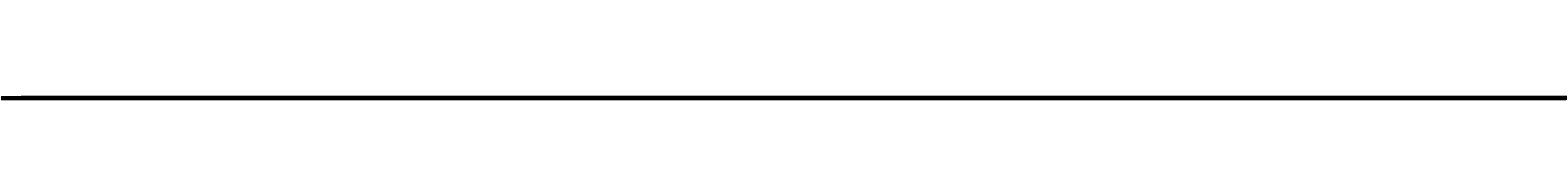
# Model space of a CAD drawing. Header units: millimetres. Extents: x -12354389001 to 271431, y -126469 to 48347.
# Tile 15 of 79: x -12347127990 to -12346814420, y -42841 to -42286. Entities that reach past the tile are written whole.
import ezdxf
from ezdxf.enums import TextEntityAlignment as Align

# ---------------------------------------------------------------- set-up
doc = ezdxf.new("R2010")
doc.units = ezdxf.units.MM
for name, pattern in [('1', [0]), ('4', [5, 3, -2]), ('BGS', [10, 0, 10])]:
    doc.linetypes.add(name, pattern=pattern)
doc.layers.get('0').update_dxf_attribs({"lineweight": 9})
doc.layers.add('00 opisy', color=7, linetype='Continuous', lineweight=25)
doc.layers.add('EBUPP', color=7, linetype='1', lineweight=30)
for name, color, linetype in [('EBUOA', 7, 'Continuous'), ('EDZPD', 3, '1'), ('SDROK', 7, 'Continuous'), ('SDRPK', 7, '1'), ('SZNPM', 7, 'Continuous'), ('SZOPO', 7, 'BGS'), ('SZZPZ', 102, 'Continuous'), ('UCCOA', 6, 'Continuous'), ('UCCOO', 6, 'Continuous'), ('UCCPOR', 6, '1'), ('UCCTO', 6, 'Continuous'), ('UEEOA', 1, 'Continuous'), ('UEEOO', 1, 'Continuous'), ('UEEPA', 1, '1'), ('UEEPON', 1, '1'), ('UEETO', 1, 'Continuous'), ('UGGOO', 2, 'Continuous'), ('UGGPOR', 2, '1'), ('UKKOA', 7, 'Continuous'), ('UKKOO', 1, 'Continuous'), ('UKKPA', 1, '1'), ('UKKPB', 1, '1'), ('UKKTO', 1, 'Continuous'), ('UTTOO', 2, 'Continuous'), ('UTTPO', 1, '1'), ('UTTTO', 2, 'Continuous'), ('UWWOO', 5, 'Continuous'), ('UWWPO', 5, '4'), ('UWWTO', 5, 'Continuous'), ('WUKOS', 7, 'Continuous'), ('WUKPS', 7, '1'), ('ZAKRES', 2, '1')]:
    doc.layers.add(name, color=color, linetype=linetype)
doc.styles.get("Standard").update_dxf_attribs({"font": 'arial.ttf'})

# ---------------------------------------------------------------- blocks, each defined once
blk = doc.blocks.new('DLI')
blk.add_circle((0, 0), 0.09)
for centre, start, end in [((0, 0.750093), 30.14144, 149.85856), ((-0.713298, 0.231779), 102.145781, 221.858708), ((0.713298, 0.231779), 318.141292, 77.854219), ((-0.440797, -0.606751), 174.149498, 293.852913), ((0.440797, -0.606751), 246.147087, 5.850502)]:
    blk.add_arc(centre, 0.75, start, end)
blk = doc.blocks.new('DIG')
for p, q in [((-0.6024, 0.1875), (-0.9874, 1.3242)), ((-0.9874, 1.3242), (-0.0078, 0.6309)), ((-0.0078, 0.6309), (0.9542, 1.3483)), ((0.9542, 1.3483), (0.5976, 0.2024)), ((-1.5645, -0.5299), (-0.6024, 0.1875)), ((0.5976, 0.2024), (1.5772, -0.4909)), ((-0.3645, -0.515), (-1.5645, -0.5299)), ((0.0205, -1.6517), (-0.3645, -0.515)), ((0.3772, -0.5058), (0.0205, -1.6517)), ((1.5772, -0.4909), (0.3772, -0.5058))]:
    blk.add_line(p, q)
blk.add_circle((0, 0), 0.09)
blk = doc.blocks.new('TRA')
for p, q in [((-5.5, 2.7539), (-5.5, 1.7539)), ((-4.5, 2.7539), (-4.5, 1.7539)), ((4.5, 2.7539), (4.5, 1.7539)), ((5.5, 2.7539), (5.5, 1.7539)), ((-0.5, -2.2461), (-0.5, -3.2461)), ((0.5, -2.2461), (0.5, -3.2461))]:
    blk.add_line(p, q)
blk = doc.blocks.new('PLS')
for centre in [(-5, 1.292), (0, 1.292), (5, 1.292), (-2.5, -0.708), (2.5, -0.708)]:
    blk.add_circle(centre, 2)
blk = doc.blocks.new('PNN')
for p, q in [((5.2, 0), (4.0686, 1.1314)), ((1.2, 0), (9.2, 0)), ((5.2, 0), (4.0686, -1.1314))]:
    blk.add_line(p, q)
blk = doc.blocks.new('SLS')
blk.add_circle((0, 0), 0.35)
blk = doc.blocks.new('LAT')
for p, q in [((0, 1.2), (0, 2)), ((-2, 0), (-1.2, 0)), ((1.2, 0), (2, 0)), ((0, -1.2), (0, -2))]:
    blk.add_line(p, q)
blk = doc.blocks.new('STE')
for p, q in [((-1, 0.5), (-1, -0.5)), ((1, 0.5), (1, -0.5)), ((-1, 0), (1, 0))]:
    blk.add_line(p, q)
blk = doc.blocks.new('KRA')
for p, q in [((-0.75, -0.3571), (-0.75, 0.3571)), ((-0.75, 0.3571), (0.75, 0.3571)), ((-0.25, -0.3571), (-0.25, 0.3571)), ((0.25, -0.3571), (0.25, 0.3571)), ((0.75, 0.3571), (0.75, -0.3571)), ((0.75, -0.3571), (-0.75, -0.3571))]:
    blk.add_line(p, q)
blk = doc.blocks.new('WLZ')
blk.add_circle((0, 0), 0.4)
blk = doc.blocks.new('WSP')
blk.add_circle((0, 0), 0.09)
blk = doc.blocks.new('Wrocławska 82')
at = {"layer": 'EBUPP', "linetype": '1'}
for p, q in [((-295470.34, 34156.86), (-295457.03, 34152.07)), ((-295457.03, 34152.07), (-295462.79, 34136.04)), ((-295464.36, 34136.6), (-295470.06, 34120.77)), ((-295462.79, 34136.04), (-295464.36, 34136.6)), ((-295470.06, 34120.77), (-295463.94, 34118.57)), ((-295463.94, 34118.57), (-295468.67, 34105.41)), ((-295468.67, 34105.41), (-295475.06, 34107.71)), ((-295466.38, 34034.33), (-295461.79, 34046.45)), ((-295461.79, 34046.45), (-295415.33, 34028.85)), ((-295419.92, 34016.73), (-295466.38, 34034.33)), ((-295483.51, 33883.45), (-295456.68, 33956.62)), ((-295461.58, 33912.16), (-295473.45, 33879.76)), ((-295479.54, 33863.94), (-295466.6, 33859.23)), ((-295466.6, 33859.23), (-295466.68, 33859.01)), ((-295466.68, 33859.01), (-295452.11, 33853.72)), ((-295469.13, 33852.29), (-295476.01, 33833.29)), ((-295454.36, 33846.94), (-295469.13, 33852.29)), ((-295469.33, 33808.68), (-295469.18, 33809.08)), ((-295469.18, 33809.08), (-295468.43, 33808.8)), ((-295468.43, 33808.8), (-295468.57, 33808.43)), ((-295468.57, 33808.43), (-295465.39, 33807.26)), ((-295465.39, 33807.26), (-295465.25, 33807.64)), ((-295465.25, 33807.64), (-295464.58, 33807.39)), ((-295464.58, 33807.39), (-295464.71, 33807.04)), ((-295464.71, 33807.04), (-295461.61, 33805.91)), ((-295468.47, 33798.73), (-295471.8, 33799.95)), ((-295468.58, 33798.41), (-295468.47, 33798.73)), ((-295467.79, 33798.56), (-295467.94, 33798.17)), ((-295464.78, 33797.45), (-295467.79, 33798.56)), ((-295467.94, 33798.17), (-295468.58, 33798.41)), ((-295464.93, 33797.02), (-295464.78, 33797.45)), ((-295464.07, 33797.11), (-295464.2, 33796.75)), ((-295461.1, 33796.02), (-295464.07, 33797.11)), ((-295464.2, 33796.75), (-295464.93, 33797.02)), ((-295511.42, 33777.7), (-295435.98, 33750)), ((-295485.4, 33750), (-295432.48, 33730.57))]:
    blk.add_line(p, q, dxfattribs=at)
at = {"layer": 'EDZPD', "linetype": '1'}
for p, q in [((-295479.51, 34183.77), (-295384.38, 34173.49)), ((-295457.47, 34172.26), (-295479.37, 34174.88)), ((-295433.2, 33724), (-295471.7, 33737.6))]:
    blk.add_line(p, q, dxfattribs=at)
at = {"layer": 'SDRPK', "linetype": '4'}
for p, q in [((-295487.19, 34196.91), (-295456.23, 34201.9)), ((-295472.99, 34182.81), (-295460.8, 34181.7)), ((-295458.27, 34153.62), (-295470.53, 34157.98)), ((-295462.26, 34136.1), (-295461.93, 34137)), ((-295450.43, 34131.86), (-295462.65, 34136.22)), ((-295469.2, 34121.17), (-295463.88, 34135.81)), ((-295463.88, 34135.81), (-295462.63, 34135.36)), ((-295463.03, 34118.88), (-295469.2, 34121.17)), ((-295468.12, 34104.55), (-295463.03, 34118.88)), ((-295455.94, 34110.1), (-295464.08, 34087.16)), ((-295474.09, 34106.68), (-295468.12, 34104.55)), ((-295465.02, 34084.49), (-295477.03, 34089.27)), ((-295478.34, 34089.04), (-295464.41, 34083.87)), ((-295464.9, 34082.46), (-295478.83, 34087.63)), ((-295464.08, 34087.16), (-295465.02, 34084.49)), ((-295477.59, 34086.53), (-295465.78, 34082)), ((-295465.78, 34082), (-295468.96, 34074.35)), ((-295468.96, 34074.35), (-295470.87, 34071.92)), ((-295451.31, 34061.6), (-295464.85, 34066.58)), ((-295464.74, 34065.08), (-295451.79, 34060.28)), ((-295469.79, 34043.01), (-295467.69, 34048.69)), ((-295465.22, 34047.74), (-295467.31, 34042)), ((-295462.94, 34046.87), (-295464.74, 34042.01)), ((-295467.31, 34042), (-295469.79, 34043.01)), ((-295466.07, 34038.38), (-295467.04, 34035.75)), ((-295467.04, 34035.75), (-295467.77, 34033.76)), ((-295467.77, 34033.76), (-295452.61, 34028.03)), ((-295472.91, 34033.4), (-295435.28, 34019.81)), ((-295465.7, 33974.67), (-295467.79, 33972.2)), ((-295462.94, 33973.62), (-295463.23, 33970.57)), ((-295431.98, 33729.43), (-295487.54, 33750))]:
    blk.add_line(p, q, dxfattribs=at)
at = {"layer": 'SDRPK', "linetype": '1'}
for p, q in [((-295462.46, 34185.87), (-295459.84, 34193.22)), ((-295481.46, 34187.88), (-295466.14, 34186.31)), ((-295466.14, 34186.31), (-295462.46, 34185.87)), ((-295462.46, 34185.87), (-295448.34, 34184.44)), ((-295472.82, 34185.8), (-295457.12, 34183.64)), ((-295480.18, 34182.25), (-295452.96, 34179.36)), ((-295458.81, 34174.49), (-295480.01, 34176.58)), ((-295461.19, 34136.75), (-295462.39, 34137.18)), ((-295464.89, 34082.42), (-295459.68, 34097.39)), ((-295461.81, 34075.93), (-295457.8, 34087.53)), ((-295467.06, 34076.27), (-295464.89, 34082.42)), ((-295468.24, 34074.21), (-295467.06, 34076.27)), ((-295464.57, 34067.97), (-295461.81, 34075.93)), ((-295461.79, 34046.45), (-295467.69, 34048.69)), ((-295436.5, 34019.71), (-295473.36, 34033.17)), ((-295491.77, 33984.54), (-295453.34, 33969.98)), ((-295478.2, 33975.91), (-295462.42, 33970.29)), ((-295462.42, 33970.29), (-295444.35, 33963.69)), ((-295464.38, 33948.59), (-295460.19, 33947.02)), ((-295465.84, 33931.64), (-295471.07, 33933.65)), ((-295475.94, 33873.83), (-295459.76, 33867.95)), ((-295480.39, 33869.54), (-295448.54, 33857.8)), ((-295444.25, 33823.23), (-295462.92, 33830.18)), ((-295453.97, 33786.16), (-295472.06, 33792.9)), ((-295495.03, 33738.82), (-295432.79, 33719))]:
    blk.add_line(p, q, dxfattribs=at)
for centre, radius, start, end in [((-295479.0657, 34080.5389), 12.54, 259.22554, 329.68858), ((-295459.5655, 34066.2248), 5.3, 160.77535, 212.20767), ((-295452.4032, 34073.5668), 15.46, 221.11872, 250.31857), ((-295468.634, 34045.0298), 3.78, 75.53878, 153.26916), ((-295460.2668, 33957.208), 8.1, 72.19505, 120.59966), ((-295459.222, 33955.4093), 10.18, 120.50814, 164.67415), ((-295462.9863, 33955.4959), 6.59, 156.72451, 225.1983), ((-295461.8522, 33955.7573), 7.6, 220.51484, 250.57293)]:
    blk.add_arc(centre, radius, start, end, dxfattribs=at)
at = {"layer": 'SZOPO', "linetype": 'BGS'}
for p, q in [((-295457.88, 34171.76), (-295478.92, 34174.36)), ((-295462.17, 34069.9), (-295460.5, 34066.16)), ((-295502.71, 33750), (-295351.53, 33696.25))]:
    blk.add_line(p, q, dxfattribs=at)
at = {"layer": 'UCCOA'}
for p, q in [((-295473.6378, 34067.8511), (-295467.319, 34067.8511)), ((-295469.3805, 33880.4265), (-295463.1268, 33880.4265))]:
    blk.add_line(p, q, dxfattribs=at)
at = {"layer": 'UCCPOR', "linetype": '1'}
for p, q in [((-295461.19, 34112.33), (-295465.59, 34113.97)), ((-295465.87, 34113.19), (-295462.45, 34111.81)), ((-295471.63, 34083.09), (-295461.19, 34112.33)), ((-295462.45, 34111.81), (-295476.04, 34073.94)), ((-295481.13, 34056.93), (-295464.26, 34050.75)), ((-295456.18, 34047.26), (-295481.43, 34056.1)), ((-295464.26, 34050.75), (-295463.74, 34050.56)), ((-295463.74, 34050.56), (-295455.09, 34047.39)), ((-295455.6, 33872.06), (-295471.96, 33878.1)), ((-295455.88, 33871.29), (-295471.69, 33877.13))]:
    blk.add_line(p, q, dxfattribs=at)
at = {"layer": 'UCCTO'}
for p, q in [((-295476.2481, 34069.8896), (-295467.9425, 34069.8896)), ((-295470.5494, 33879.9809), (-295462.298, 33879.9809))]:
    blk.add_line(p, q, dxfattribs=at)
at = {"layer": 'UEEPON', "linetype": '1'}
for p, q in [((-295469.63, 34184.01), (-295458.27, 34183.06)), ((-295479.51, 34175.17), (-295467.19, 34174.17)), ((-295467.19, 34174.17), (-295462.41, 34173.6)), ((-295462.41, 34173.6), (-295459.33, 34173.23)), ((-295476.23, 34172.26), (-295463.82, 34171.28)), ((-295463.82, 34171.28), (-295460.02, 34170.95)), ((-295461.49, 34094.7), (-295463.98, 34087.35)), ((-295463.98, 34087.35), (-295471.37, 34089.92)), ((-295463.98, 34087.35), (-295464.92, 34084.56)), ((-295464.92, 34084.56), (-295467.87, 34076.92)), ((-295467.87, 34076.92), (-295470.6, 34072.47)), ((-295470.6, 34072.47), (-295467.69, 34071.3)), ((-295467.69, 34071.3), (-295465.09, 34070.25)), ((-295465.09, 34070.25), (-295463.21, 34069.49)), ((-295463.21, 34069.49), (-295463.99, 34067.11)), ((-295463.58, 34067.18), (-295463.99, 34067.11)), ((-295463.99, 34067.11), (-295464.12, 34065.67)), ((-295464.12, 34065.67), (-295463.65, 34064.41)), ((-295463.65, 34064.41), (-295463.03, 34063.67)), ((-295463.03, 34063.67), (-295461.68, 34063.04)), ((-295471.34, 34051.16), (-295459.89, 34047)), ((-295462.96, 34046.88), (-295464.74, 34042.01)), ((-295462.96, 34046.88), (-295459.1, 34045.47)), ((-295468.08, 34032.89), (-295464.74, 34042.01)), ((-295463.63, 34041.58), (-295464.74, 34042.01)), ((-295473.58, 34034.92), (-295468.08, 34032.89)), ((-295468.08, 34032.89), (-295459.81, 34029.78)), ((-295469.29, 33974.76), (-295454.59, 33969.4)), ((-295479.13, 33967.36), (-295468.45, 33963.36)), ((-295468.45, 33963.36), (-295456.69, 33959.09)), ((-295474.45, 33876.92), (-295466.69, 33876.28)), ((-295466.69, 33876.28), (-295463.89, 33876.05)), ((-295463.89, 33876.05), (-295459.8, 33875.71)), ((-295477.01, 33875.66), (-295468.61, 33872.6)), ((-295468.61, 33872.6), (-295455.37, 33867.75)), ((-295475.01, 33866.71), (-295461.53, 33861.75)), ((-295461.53, 33861.75), (-295462.86, 33857.63)), ((-295469.41, 33795.32), (-295446.11, 33786.06)), ((-295437.72, 33728.88), (-295472.35, 33740.84))]:
    blk.add_line(p, q, dxfattribs=at)
at = {"layer": 'UEETO'}
for p, q in [((-295463.34, 34067.1), (-295465.6367, 34064.4846)), ((-295474.9737, 34064.4846), (-295465.6367, 34064.4846)), ((-295470.2107, 33945.8766), (-295461.2537, 33945.8766)), ((-295462.86, 33857.63), (-295464.3842, 33856.2826)), ((-295473.3956, 33856.2826), (-295464.3842, 33856.2826))]:
    blk.add_line(p, q, dxfattribs=at)
at = {"layer": 'UGGPOR', "linetype": '1'}
for p, q in [((-295462.27, 34194.3), (-295461.63, 34195.94)), ((-295467.07, 34181.81), (-295462.27, 34194.3)), ((-295478.7, 34183.3), (-295467.94, 34181.92)), ((-295467.94, 34181.92), (-295456.44, 34180.45)), ((-295472.84, 34176.37), (-295466, 34175.28)), ((-295466, 34175.28), (-295459.4, 34174.28))]:
    blk.add_line(p, q, dxfattribs=at)
at = {"layer": 'UKKOA'}
for p, q in [((-295468.07, 34159.54), (-295466.9786, 34159.5469)), ((-295466.9786, 34159.5469), (-295460.7249, 34159.5469)), ((-295463.26, 34110.66), (-295460.8908, 34112.54)), ((-295468.36, 33970.99), (-295468.0357, 33967.949)), ((-295468.0357, 33967.949), (-295461.6518, 33967.949)), ((-295465.5218, 33848.2766), (-295466.5106, 33845.0799)), ((-295472.7643, 33845.0799), (-295466.5106, 33845.0799)), ((-295463.5728, 33842.4997), (-295457.6449, 33842.4997)), ((-295470.4335, 33824.8725), (-295468.7558, 33825.2978)), ((-295468.7558, 33825.2978), (-295462.3718, 33825.2978)), ((-295474.5709, 33774.1925), (-295468.1869, 33774.1925)), ((-295464.3328, 33765.1061), (-295457.9489, 33765.1061))]:
    blk.add_line(p, q, dxfattribs=at)
at = {"layer": 'UKKPB', "linetype": '1'}
for p, q in [((-295472.02, 34191.76), (-295460.55, 34187.65)), ((-295460.66, 34187.45), (-295462.37, 34186.44)), ((-295457.99, 34159.09), (-295467.77, 34159.57)), ((-295468.28, 34159.33), (-295470.67, 34157.85)), ((-295463.11, 34110.96), (-295459.01, 34121.36)), ((-295466.36, 34111.82), (-295463.54, 34110.73)), ((-295463.02, 34110.49), (-295453.12, 34106.68)), ((-295465.91, 34104), (-295463.36, 34110.41)), ((-295468.94, 34096.35), (-295465.91, 34104)), ((-295470.3, 34092.93), (-295468.94, 34096.35)), ((-295465.42, 34073.52), (-295461.29, 34070.92)), ((-295477.13, 34070.26), (-295468.73, 34069.3)), ((-295468.73, 34069.3), (-295465.06, 34068.89)), ((-295465.06, 34068.89), (-295456.86, 34067.95)), ((-295478.84, 33974.7), (-295468.65, 33971.07)), ((-295468.09, 33971.13), (-295453.66, 33970.88)), ((-295468.01, 33970.8), (-295447.41, 33963.25)), ((-295468.43, 33970.67), (-295472.66, 33958.97)), ((-295469.13, 33852.29), (-295467.97, 33849.53)), ((-295465.42, 33848.86), (-295465.37, 33850.93)), ((-295469.96, 33849.99), (-295465.72, 33848.65)), ((-295467.97, 33849.53), (-295465.71, 33848.66)), ((-295465.14, 33848.47), (-295456.1, 33845.79)), ((-295461.81, 33820.82), (-295470.11, 33824.78)), ((-295461.52, 33820.68), (-295461.81, 33820.82)), ((-295455.83, 33807.42), (-295470.38, 33812.7)), ((-295472.82, 33772.54), (-295465.83, 33769.98)), ((-295465.83, 33769.98), (-295465.31, 33769.79)), ((-295465.31, 33769.79), (-295456.26, 33766.49))]:
    blk.add_line(p, q, dxfattribs=at)
at = {"layer": 'UKKTO'}
for p, q in [((-295468.07, 34159.54), (-295467.8809, 34159.739)), ((-295467.8809, 34159.739), (-295459.8467, 34159.739)), ((-295463.24, 34110.69), (-295461.174, 34112.19)), ((-295477.4634, 34064.9504), (-295469.1577, 34064.9504)), ((-295468.36, 33970.99), (-295468.2392, 33967.0292)), ((-295468.2392, 33967.0292), (-295459.2279, 33967.0292)), ((-295465.4302, 33848.5568), (-295465.7164, 33845.8395)), ((-295465.7164, 33845.8395), (-295456.4879, 33845.8395)), ((-295466.0455, 33842.3438), (-295456.817, 33842.3438)), ((-295469.3559, 33825.0496), (-295460.1816, 33825.0496)), ((-295474.602, 33773.7137), (-295465.2649, 33773.7137)), ((-295466.8214, 33764.1288), (-295457.5386, 33764.1288))]:
    blk.add_line(p, q, dxfattribs=at)
at = {"layer": 'UTTPO', "linetype": '1'}
for p, q in [((-295471.02, 34185.64), (-295462.53, 34184.03)), ((-295462.53, 34184.03), (-295451.45, 34181.84)), ((-295462.07, 34117.92), (-295459.19, 34129.69)), ((-295472.51, 34088.54), (-295462.07, 34117.92)), ((-295470.36, 34072.13), (-295450.79, 34064.7)), ((-295467.85, 34034.42), (-295460.28, 34053.94)), ((-295471.05, 34026.25), (-295467.85, 34034.42)), ((-295478.27, 33978.19), (-295453.42, 33968.95)), ((-295457.31, 33958.92), (-295481.79, 33968.09)), ((-295478.97, 33866.1), (-295459.74, 33858.97)), ((-295502.04, 33809.28), (-295466.08, 33796.16)), ((-295466.08, 33796.16), (-295462.47, 33794.04)), ((-295462.47, 33794.04), (-295440.88, 33786.68))]:
    blk.add_line(p, q, dxfattribs=at)
at = {"layer": 'UWWPO', "linetype": '1'}
for p, q in [((-295471.49, 34167.76), (-295444.02, 34165.95)), ((-295453.69, 34108.87), (-295465.73, 34113.57)), ((-295464.34, 34056.3), (-295460.94, 34065.78)), ((-295464.99, 34054.48), (-295464.34, 34056.3)), ((-295468.46, 34044.83), (-295464.99, 34054.48)), ((-295474.94, 34026.84), (-295468.46, 34044.83)), ((-295484.66, 33971.77), (-295460.2, 33962.72)), ((-295458.27, 33885.61), (-295470.93, 33882.09)), ((-295477.67, 33864.07), (-295458.92, 33857.33))]:
    blk.add_line(p, q, dxfattribs=at)
at = {"layer": 'UWWTO'}
for p, q in [((-295457.25, 34077.26), (-295462.1436, 34075.1972)), ((-295471.2092, 34075.1972), (-295462.1436, 34075.1972)), ((-295472.2349, 34074.2448), (-295463.2236, 34074.2448)), ((-295459.74, 34071.91), (-295463.2236, 34074.2448)), ((-295472.1799, 34026.153), (-295468.8248, 34034.575)), ((-295464.2526, 33898.6646), (-295455.5127, 33898.6646)), ((-295471.9081, 33883.3754), (-295462.8967, 33883.3754))]:
    blk.add_line(p, q, dxfattribs=at)
at = {"layer": 'WUKPS', "linetype": '1'}
for p, q in [((-295457.25, 34155.01), (-295471.16, 34159.87)), ((-295471.16, 34159.87), (-295466.73, 34157.51)), ((-295467.63, 34158.64), (-295467.73, 34158.36)), ((-295465.74, 34157.98), (-295466, 34157.24)), ((-295466.73, 34157.51), (-295457.79, 34154.24)), ((-295463.86, 34157.32), (-295463.99, 34156.94)), ((-295461.97, 34156.66), (-295462.24, 34155.87)), ((-295460.99, 34075.08), (-295462.69, 34071.34)), ((-295461.58, 34073.79), (-295462.41, 34074.16)), ((-295462.41, 34071.97), (-295462.74, 34072.11)), ((-295462.69, 34071.34), (-295464.73, 34067.21)), ((-295463.27, 34070.16), (-295463.7, 34070.37)), ((-295464.16, 34068.37), (-295464.24, 34068.41)), ((-295467.55, 33872.01), (-295482.92, 33877.59)), ((-295468.68, 33872.42), (-295469.07, 33871.33)), ((-295467.74, 33872.08), (-295467.93, 33871.54)), ((-295442.19, 33862.77), (-295467.55, 33872.01)), ((-295466.8, 33871.74), (-295467.19, 33870.65)), ((-295465.86, 33871.39), (-295466.06, 33870.85)), ((-295464.92, 33871.05), (-295465.31, 33869.97)), ((-295463.98, 33870.71), (-295464.18, 33870.17)), ((-295463.04, 33870.37), (-295463.43, 33869.29)), ((-295462.1, 33870.03), (-295462.3, 33869.48)), ((-295437.39, 33782.24), (-295477.65, 33798.28)), ((-295467.53, 33794.25), (-295467.84, 33793.49)), ((-295465.68, 33793.51), (-295466.29, 33791.96)), ((-295469.36, 33793.27), (-295458.11, 33788.46)), ((-295463.82, 33792.77), (-295464.14, 33791.97)), ((-295461.96, 33792.03), (-295462.61, 33790.39))]:
    blk.add_line(p, q, dxfattribs=at)
at = {"layer": 'ZAKRES', "linetype": '1'}
for p, q in [((-295479.37, 34174.94), (-295384.45, 34162.74)), ((-295431.32, 33723.42), (-295473.25, 33738.19))]:
    blk.add_line(p, q, dxfattribs=at)
at = {"layer": 'SZZPZ'}
for name, p in [('TRA', (-295469.66, 34184)), ('TRA', (-295464.14, 34183.37)), ('TRA', (-295457.45, 34182.67)), ('DLI', (-295461.53, 34170.23)), ('TRA', (-295470.22, 34166.68)), ('TRA', (-295460.02, 34163.88)), ('DLI', (-295462.16, 34160.44)), ('TRA', (-295461.69, 34129.6)), ('DIG', (-295462.78, 34126.8)), ('TRA', (-295463.7, 34122.06)), ('TRA', (-295472.53, 34097.16)), ('TRA', (-295465.27, 34094.68)), ('DLI', (-295466.8, 34086.28)), ('DLI', (-295468.89, 34081.5)), ('TRA', (-295456.61, 34079.78)), ('TRA', (-295457.45, 34065.21)), ('TRA', (-295462.38, 33956.04)), ('TRA', (-295473.16, 33925.78)), ('TRA', (-295458.44, 33894.02)), ('TRA', (-295466.54, 33884.08)), ('DLI', (-295467.57, 33878.62)), ('DLI', (-295467.24, 33873.99)), ('DLI', (-295461.44, 33871.85)), ('DLI', (-295464.63, 33861.94)), ('PLS', (-295471.22, 33719.42)), ('TRA', (-295472.8, 33712.52))]:
    blk.add_blockref(name, p, dxfattribs=at)
at = {"layer": 'UEEOO', "rotation": 196.069996}
blk.add_blockref('PNN', (-295460.45, 34181.4), dxfattribs=at)
at = {"layer": 'UEEPA'}
for name, p, rotation in [('LAT', (-295460.45, 34181.4), 91.97998899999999), ('STE', (-295461.32, 34140.11), 70.149994), ('LAT', (-295469.66, 33973.93), 90.52999499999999), ('STE', (-295462.86, 33857.63), 340.12), ('LAT', (-295469.68, 33795.4), 88.930009)]:
    blk.add_blockref(name, p, dxfattribs=dict(at, rotation=rotation))
blk.add_blockref('SLS', (-295463.34, 34067.1), dxfattribs=at)
at = {"layer": 'UKKPA'}
for name, p, rotation in [('KRA', (-295462.78, 34186.24), 353.6600000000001), ('WLZ', (-295468.07, 34159.54), 342.47), ('KRA', (-295462.49, 34135.51), 69.76999), ('KRA', (-295465.61, 34073.74), 71.760006), ('WLZ', (-295465.43, 33848.56), 332.477413), ('KRA', (-295469.23, 33823.67), 334.6399989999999)]:
    blk.add_blockref(name, p, dxfattribs=dict(at, rotation=rotation))
for p in [(-295463.24, 34110.69), (-295468.36, 33970.99)]:
    blk.add_blockref('WLZ', p, dxfattribs=at)
at = {"layer": 'WUKOS'}
for p in [(-295462.81, 34186.25), (-295462.59, 34184.48), (-295465.53, 34158.05), (-295466.73, 34157.33), (-295462.49, 34135.51), (-295462.61, 34126.94), (-295463.59, 34118.66), (-295468.47, 34105.15), (-295466.95, 34076.08), (-295465.57, 34073.7), (-295464.89, 34067.24), (-295464.63, 34067.1), (-295462.8, 34061.75), (-295462.07, 34046.34), (-295466.87, 34034.37), (-295462.34, 34000.18), (-295465.67, 33974.8), (-295466.47, 33962.93), (-295468.89, 33958.1), (-295469.14, 33952.53), (-295467.21, 33878.61), (-295466.48, 33859.37), (-295462.83, 33830.32), (-295469.19, 33823.58), (-295469.16, 33809.36)]:
    blk.add_blockref('WSP', p, dxfattribs=at)
at = {"layer": 'EBUOA', "oblique": 15}
blk.add_text('i', height=2.5, dxfattribs=at).set_placement((-295466.57, 33913.04))
at = {"layer": 'SDROK', "oblique": 15}
for rotation, p in [(352.14, (-295469.02, 34185.43)), (339.64, (-295470.55, 34084.68))]:
    blk.add_text('bet.', height=1.5, rotation=rotation, dxfattribs=at).set_placement(p)
for s, p in [('schron', (-295474.51, 34161.57)), ('asf.', (-295468.05, 33986.54)), ('asf.', (-295471.74, 33941.48)), ('bet.', (-295463.6, 33816.33))]:
    blk.add_text(s, height=1.5, dxfattribs=at).set_placement(p)
at = {"layer": 'SZNPM', "oblique": 15}
blk.add_text('%%U7001', height=1.8, dxfattribs=at).set_placement((-295471.23, 33867.21))
at = {"layer": 'UCCOA', "oblique": 15}
for s, p in [('218.37', (-295473.48, 34068.45)), ('216.37', (-295469.22, 33881.03)), ('214.59', (-295469.54, 33879.62))]:
    blk.add_text(s, height=1.8, dxfattribs=at).set_placement(p)
blk.add_text('217.52', height=1.8, dxfattribs=at).set_placement((-295473.69, 34068), align=Align.TOP_LEFT)
at = {"layer": 'UCCOO', "oblique": 15}
blk.add_text('c.o', height=1.8, rotation=70.36001, dxfattribs=at).set_placement((-295463.25, 34107.01))
at = {"layer": 'UCCTO', "oblique": 15}
for s, rotation, p in [('1-1.2/4', 73.03564, (-295463.53, 34105.01)), ('1-1.1/11', 342.44646, (-295474.01, 34055.35))]:
    blk.add_text(s, height=1.5, rotation=rotation, dxfattribs=at).set_placement(p, align=Align.TOP_LEFT)
for s, p in [('921c-4-2', (-295476.11, 34070.39)), ('971a-2-7', (-295470.42, 33880.48))]:
    blk.add_text(s, height=1.5, dxfattribs=at).set_placement(p)
at = {"layer": 'UEEOA', "oblique": 15}
blk.add_text('e', height=1.8, dxfattribs=at).set_placement((-295463.04, 34068.12), align=Align.TOP_LEFT)
at = {"layer": 'UEEOO', "oblique": 15}
for s, rotation, p in [('eNA', 354.9, (-295462.37, 34183.23)), ('eWA', 353.19, (-295463.45, 34174.7)), ('eNA', 355.04, (-295466.39, 34172.52)), ('eNA', 337.99, (-295468.82, 34072.99)), ('eNA', 339.86, (-295470.98, 34052.14)), ('eNA', 69.78999, (-295467.2, 34035.01)), ('eNA', 355.3, (-295465.38, 33877.21))]:
    blk.add_text(s, height=1.8, rotation=rotation, dxfattribs=at).set_placement(p, align=Align.TOP_LEFT)
at = {"layer": 'UEETO', "oblique": 15}
for s, rotation, p in [('1-2.1/1', 357.4552, (-295471.34, 34175.34)), ('1-2.2/1', 356.86364, (-295471.72, 34172.77)), ('1-1.1/17', 342.07208, (-295468.25, 34089.87)), ('1-1.1/10', 338.96657, (-295466.98, 34072.07)), ('1-1.1/45', 340.34618, (-295468.3, 34051.13)), ('1-1.1/46', 67.42043, (-295466.06, 34037.5)), ('1-1.2/42', 338.74949, (-295465.27, 34031.64)), ('1-1.2/30', 356.87318, (-295462.97, 33876.89)), ('1-1.3/34', 339.9278, (-295471.99, 33741.87))]:
    blk.add_text(s, height=1.5, rotation=rotation, dxfattribs=at).set_placement(p, align=Align.TOP_LEFT)
blk.add_text('921c-4-53', height=1.5, dxfattribs=at).set_placement((-295465.1, 34066.48), align=Align.TOP_RIGHT)
for s, p in [('971a-2-16', (-295460.72, 33946.38)), ('971a-2-17', (-295463.85, 33856.78))]:
    blk.add_text(s, height=1.5, dxfattribs=at).set_placement(p, align=Align.RIGHT)
at = {"layer": 'UGGOO', "oblique": 15}
for s, rotation, p in [('gA', 68.91999, (-295462.55, 34195.15)), ('gA125', 351.37, (-295468.69, 34176.09))]:
    blk.add_text(s, height=1.8, rotation=rotation, dxfattribs=at).set_placement(p)
at = {"layer": 'UKKOA', "oblique": 15}
for s, p in [('217.93', (-295466.82, 34161.95)), ('k', (-295468.76, 34160.75)), ('216.67', (-295467.17, 34160.57)), ('k', (-295464.08, 34111.93)), ('k', (-295469.09, 33972.24)), ('214.39', (-295467.97, 33967.96)), ('k', (-295464.92, 33849.68)), ('k', (-295470.44, 33826.4)), ('214.62', (-295468.67, 33825.28)), ('211.92', (-295474.47, 33774.21))]:
    blk.add_text(s, height=1.8, dxfattribs=at).set_placement(p, align=Align.TOP_LEFT)
for s, p in [('217.04', (-295467.87, 33968.55)), ('215.45', (-295468.6, 33825.9)), ('213.42', (-295474.41, 33774.79))]:
    blk.add_text(s, height=1.8, dxfattribs=at).set_placement(p)
for s, p in [('216.07', (-295465.87, 33847.48)), ('214.80', (-295466.01, 33845.98)), ('216.10', (-295457, 33844.9)), ('215.10', (-295457.11, 33843.42))]:
    blk.add_text(s, height=1.8, dxfattribs=at).set_placement(p, align=Align.TOP_RIGHT)
blk.add_text('k', height=1.8, rotation=339.9361, dxfattribs=at).set_placement((-295464.96, 33770.95), align=Align.TOP_LEFT)
blk.add_text('213.42', height=1.8, dxfattribs=at).set_placement((-295457.31, 33765.71), align=Align.RIGHT)
at = {"layer": 'UKKOO', "oblique": 15}
for s, rotation, p in [('k orient.', 340.32, (-295477.59, 34194.98)), ('k300', 69.67685, (-295466.65, 34104.72)), ('k250', 353.5, (-295468.84, 34070.45)), ('kA', 340.07, (-295471.61, 33814.45))]:
    blk.add_text(s, height=1.8, rotation=rotation, dxfattribs=at).set_placement(p, align=Align.TOP_LEFT)
at = {"layer": 'UKKTO', "oblique": 15}
for s, p in [('921c-4-1', (-295467.75, 34160.24)), ('971a-2-68', (-295465.58, 33846.34)), ('971a-2-66', (-295469.22, 33825.55)), ('971a-2-84', (-295474.47, 33774.21))]:
    blk.add_text(s, height=1.5, dxfattribs=at).set_placement(p)
for s, rotation, p in [('1-1.1/18', 69.27029, (-295468.16, 34100.8)), ('1-1.3/26', 330.12401, (-295462.3, 34072.51)), ('1-1.1/64', 353.62166, (-295472.41, 34070.75)), ('1-1.1/1', 342.95573, (-295461.99, 33848.65)), ('1-1.3/31', 318.91341, (-295472.82, 33828.34)), ('1-1.3/34', 335.55048, (-295464.64, 33823.47)), ('1-1.2/38', 341.87502, (-295471.61, 33814.45)), ('1-1.1/4', 341.28555, (-295465.73, 33771.26))]:
    blk.add_text(s, height=1.5, rotation=rotation, dxfattribs=at).set_placement(p, align=Align.TOP_LEFT)
for s, p in [('971a-2-19', (-295478.52, 33974.3)), ('971a-2-18', (-295468.11, 33969.03))]:
    blk.add_text(s, height=1.5, dxfattribs=at).set_placement(p, align=Align.TOP_LEFT)
for s, p in [('971a-2-67', (-295456.28, 33844.34)), ('971a-2-83', (-295457, 33766.13))]:
    blk.add_text(s, height=1.5, dxfattribs=at).set_placement(p, align=Align.TOP_RIGHT)
at = {"layer": 'UTTOO', "oblique": 15}
for s, rotation, p in [('tA', 70.70999, (-295463.24, 34115)), ('tA niecz', 68.62001, (-295471.36, 34026.35)), ('tA', 341.91656, (-295470.79, 33863.37))]:
    blk.add_text(s, height=1.8, rotation=rotation, dxfattribs=at).set_placement(p)
at = {"layer": 'UTTTO', "oblique": 15}
for s, rotation, p in [('1-1.1/1', 70.06746, (-295464.14, 34114.8)), ('1-1.1/1', 72.34989, (-295471.11, 34095.22)), ('1-1.1/28', 340.713, (-295463.02, 34070.51)), ('1-1.2/20', 339.31931, (-295470.47, 33963.72)), ('1-1.2/5', 341.26687, (-295468.96, 33863.41))]:
    blk.add_text(s, height=1.5, rotation=rotation, dxfattribs=at).set_placement(p, align=Align.TOP_LEFT)
at = {"layer": 'UWWOO', "oblique": 15}
blk.add_text('wA', height=1.8, rotation=70.23999, dxfattribs=at).set_placement((-295464.47, 34056.4))
at = {"layer": 'UWWTO', "oblique": 15}
for s, rotation, p in [('1-1.1/47', 357.5258, (-295468.75, 34168.45)), ('1-1.1/40', 72.51084, (-295466.52, 34052.88))]:
    blk.add_text(s, height=1.5, rotation=rotation, dxfattribs=at).set_placement(p, align=Align.TOP_LEFT)
blk.add_text('921c-4-17', height=1.5, dxfattribs=at).set_placement((-295461.61, 34077.2), align=Align.TOP_RIGHT)
for s, p in [('921c-4-16', (-295462.69, 34074.74)), ('971a-2-11', (-295454.98, 33899.16))]:
    blk.add_text(s, height=1.5, dxfattribs=at).set_placement(p, align=Align.RIGHT)
blk.add_text('971a-2-10', height=1.5, dxfattribs=at).set_placement((-295471.77, 33883.88))
at = {"layer": 'WUKOS', "oblique": 15}
for s, p in [('221.06', (-295473.07, 34197.47)), ('218.55', (-295472.69, 34170.93)), ('218.74', (-295462.37, 34127.19)), ('218.68', (-295468.45, 34121.41)), ('218.67', (-295463.63, 34119.54)), ('218.30', (-295474.53, 34105.18)), ('218.53', (-295468.09, 34104.88)), ('218.60', (-295470.59, 34102.14)), ('218.33', (-295475.03, 34077.57)), ('217.94', (-295465.21, 34073.71)), ('217.80', (-295467.04, 34060.78)), ('217.76', (-295472.3, 34052.51)), ('217.90', (-295466.29, 34045.43)), ('217.98', (-295473.97, 34041.77)), ('217.72', (-295470.83, 34034.56)), ('217.80', (-295474.77, 34028.45)), ('217.35', (-295465.47, 33975.15)), ('217.02', (-295476.15, 33968.69)), ('216.86', (-295470.13, 33964.57)), ('216.84', (-295466.57, 33961.73)), ('216.77', (-295471.07, 33960.59)), ('216.75', (-295468.67, 33958.14)), ('216.61', (-295468.79, 33952.74)), ('216.53', (-295464.74, 33945.95)), ('216.42', (-295470.57, 33934.11)), ('216.40', (-295464.22, 33906.98)), ('216.46', (-295470.66, 33882.06)), ('216.42', (-295473, 33879.91)), ('216.22', (-295466.59, 33879.28)), ('215.84', (-295466.17, 33859.54)), ('215.98', (-295470.25, 33847.38)), ('215.95', (-295475.15, 33833.45)), ('215.44', (-295469.52, 33822.17)), ('215.58', (-295468.91, 33809.53)), ('215.02', (-295469.21, 33795.54))]:
    blk.add_text(s, height=1.8, dxfattribs=at).set_placement(p)
for s, rotation, p in [('220.85', 352.71, (-295467.55, 34186.57)), ('220.85', 354.87, (-295462.29, 34184.6)), ('220.60', 355.58, (-295473.3, 34181.73)), ('217.95', 340.05, (-295465.38, 34157.99)), ('217.79', 339.29, (-295467.21, 34156.74)), ('218.38', 338.81, (-295462.39, 34134.96)), ('217.96', 71.22001, (-295466.12, 34075.77)), ('218.10', 34.97001, (-295473.26, 34069.67)), ('217.91', 71.56999, (-295464.91, 34067.44)), ('217.92', 71.56999, (-295463.85, 34066.73)), ('218.03', 34.97001, (-295472.69, 34068.44)), ('217.75', 69.22, (-295471.3, 34045.51)), ('217.81', 341.35, (-295473.53, 34031.96)), ('215.97', 340.81, (-295471.92, 33873.8)), ('215.89', 338.87, (-295473.05, 33871.81)), ('215.89', 340.07, (-295462.65, 33830.36)), ('214.07', 337.98, (-295470.66, 33792.6)), ('213.84', 338.5, (-295471.03, 33791.24))]:
    blk.add_text(s, height=1.8, rotation=rotation, dxfattribs=at).set_placement(p)

msp = doc.modelspace()

# ---------------------------------------------------------------- block references
at = {"layer": '00 opisy', "color": 7, "ltscale": 0.5, "xscale": 41788.44072896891, "zscale": 41788.44072896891}
msp.add_blockref('Wrocławska 82', (72579.819, -76527.721), dxfattribs=at)

doc.saveas('drawing.dxf')
